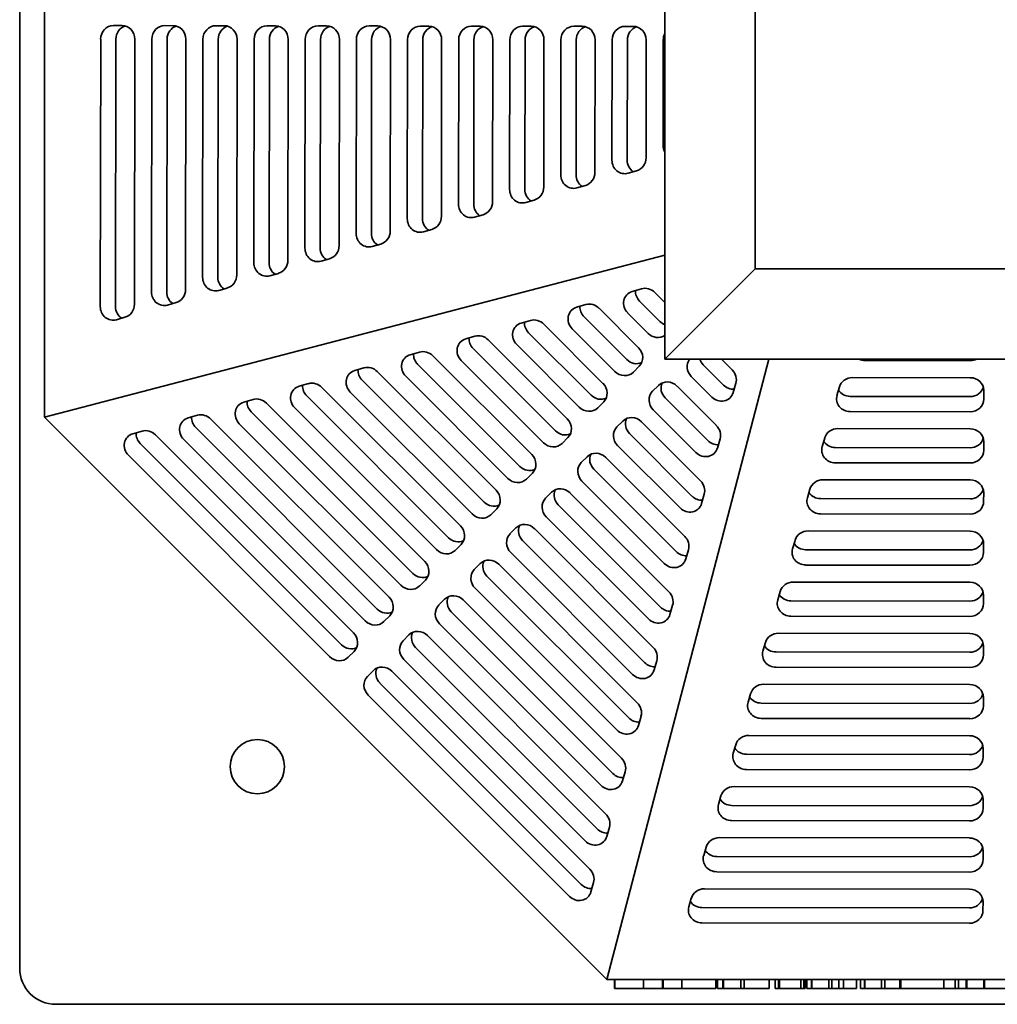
# Model space of a CAD drawing. Header units: millimetres. Extents: x 202 to 638, y 79 to 515.
# Tile 1 of 3: x 202 to 418, y 79 to 297. Entities that reach past the tile are written whole.
import ezdxf

# ---------------------------------------------------------------- set-up
doc = ezdxf.new("R2010")
doc.units = ezdxf.units.MM
doc.header["$LTSCALE"] = 2
doc.layers.add('Krawędzie widoczne(ISO)', color=7, linetype='Continuous', lineweight=35, true_color=0x262659)

msp = doc.modelspace()

# ---------------------------------------------------------------- linework, layer by layer
at = {"layer": 'Krawędzie widoczne(ISO)'}
for p, q in [((202.5, 506.5), (202.5, 87.5)), ((208, 209.19), (208, 384.81)), ((345, 372), (345, 222)), ((365, 242), (365, 352)), ((223.22, 295.71), (225.1, 295.7)), ((234.52, 295.69), (236.4, 295.68)), ((245.81, 295.67), (247.7, 295.67)), ((257.11, 295.65), (258.99, 295.65)), ((268.41, 295.63), (270.29, 295.63)), ((279.71, 295.61), (281.59, 295.61)), ((291, 295.59), (292.89, 295.59)), ((302.3, 295.58), (304.18, 295.57)), ((313.6, 295.56), (315.48, 295.55)), ((324.9, 295.54), (326.78, 295.54)), ((336.2, 295.52), (338.08, 295.52)), ((220.3, 233.62), (220.39, 292.71)), ((223.67, 233.62), (223.76, 292.71)), ((227.92, 292.7), (227.84, 234.16)), ((231.61, 236.86), (231.69, 292.69)), ((234.98, 236.86), (235.06, 292.69)), ((239.22, 292.68), (239.14, 237.39)), ((242.91, 240.1), (242.98, 292.67)), ((246.28, 240.1), (246.36, 292.67)), ((250.52, 292.66), (250.44, 240.63)), ((254.21, 243.33), (254.28, 292.65)), ((257.58, 243.33), (257.65, 292.65)), ((261.81, 292.64), (261.74, 243.86)), ((265.51, 246.57), (265.58, 292.64)), ((268.88, 246.57), (268.95, 292.64)), ((273.11, 292.62), (273.05, 247.1)), ((276.82, 249.8), (276.88, 292.62)), ((280.19, 249.8), (280.25, 292.62)), ((284.41, 292.61), (284.35, 250.33)), ((288.12, 253.04), (288.18, 292.6)), ((291.49, 253.04), (291.55, 292.6)), ((295.71, 292.59), (295.65, 253.57)), ((299.42, 256.28), (299.47, 292.58)), ((302.79, 256.28), (302.84, 292.58)), ((307.01, 292.57), (306.95, 256.81)), ((310.72, 259.51), (310.77, 292.56)), ((314.09, 259.51), (314.14, 292.56)), ((318.3, 292.55), (318.26, 260.04)), ((322.03, 262.75), (322.07, 292.54)), ((325.4, 262.75), (325.44, 292.54)), ((329.6, 292.53), (329.56, 263.28)), ((333.33, 265.98), (333.37, 292.53)), ((336.7, 265.98), (336.74, 292.53)), ((340.9, 292.51), (340.86, 266.51)), ((344.63, 269.22), (344.66, 292.51)), ((338.77, 263.62), (336.89, 263.08)), ((327.47, 260.39), (325.59, 259.85)), ((316.17, 257.15), (314.28, 256.61)), ((304.86, 253.91), (302.98, 253.38)), ((293.56, 250.68), (291.68, 250.14)), ((282.26, 247.44), (280.38, 246.9)), ((208, 209.19), (345, 245)), ((270.96, 244.21), (269.07, 243.67)), ((345, 222), (365, 242)), ((475, 242), (365, 242)), ((259.65, 240.97), (257.77, 240.43)), ((248.35, 237.73), (246.47, 237.2)), ((337.79, 236.97), (339.83, 237.55)), ((342.78, 236.73), (345, 234.52)), ((237.05, 234.5), (235.17, 233.96)), ((325.53, 233.48), (327.58, 234.06)), ((330.53, 233.24), (339.22, 224.55)), ((343.94, 230.34), (339.44, 234.85)), ((225.75, 231.26), (223.86, 230.72)), ((313.28, 229.99), (315.32, 230.57)), ((336.6, 221.94), (327.18, 231.36)), ((341.31, 227.71), (336.8, 232.21)), ((318.27, 229.75), (331.35, 216.67)), ((333.97, 219.3), (324.55, 228.72)), ((301.02, 226.49), (303.06, 227.08)), ((306.01, 226.26), (323.47, 208.8)), ((328.72, 214.06), (314.93, 227.86)), ((320.85, 206.19), (302.67, 224.37)), ((326.09, 211.43), (312.29, 225.23)), ((288.77, 223), (290.81, 223.58)), ((293.76, 222.76), (315.6, 200.93)), ((368, 222), (332.19, 85)), ((345, 222), (495, 222)), ((357.52, 222), (359.89, 219.63)), ((276.51, 219.51), (278.55, 220.09)), ((312.98, 198.31), (290.41, 220.88)), ((318.22, 203.56), (300.03, 221.74)), ((339.37, 220.46), (338.06, 219.15)), ((358, 216.29), (353.49, 220.79)), ((412.49, 221.68), (389.21, 221.72)), ((281.5, 219.27), (307.72, 193.05)), ((310.34, 195.68), (287.78, 218.24)), ((355.37, 213.65), (350.86, 218.16)), ((386.49, 217.95), (412.49, 217.92)), ((264.25, 216.01), (266.3, 216.6)), ((269.25, 215.78), (299.85, 185.18)), ((305.1, 190.44), (278.16, 217.38)), ((342.3, 214.91), (343.61, 216.22)), ((347.7, 216.07), (356.39, 207.38)), ((360.7, 216.68), (360.12, 214.64)), ((383.04, 213.99), (383.59, 215.87)), ((297.23, 182.56), (265.9, 213.89)), ((302.47, 187.81), (275.52, 214.75)), ((354.51, 204.03), (345.09, 213.45)), ((412.47, 213.75), (385.93, 213.79)), ((415.48, 215.09), (415.48, 213.2)), ((252, 212.52), (254.04, 213.1)), ((256.99, 212.28), (291.97, 177.3)), ((294.59, 179.93), (263.27, 211.26)), ((331.5, 212.59), (330.19, 211.28)), ((332.19, 85), (208, 209.19)), ((239.74, 209.03), (241.78, 209.61)), ((289.35, 174.69), (253.64, 210.4)), ((351.87, 201.4), (342.45, 210.82)), ((412.47, 210.38), (385.93, 210.42)), ((281.48, 166.81), (241.39, 206.91)), ((244.73, 208.79), (284.09, 169.43)), ((286.72, 172.06), (251.01, 207.76)), ((334.43, 207.03), (335.74, 208.35)), ((339.83, 208.19), (352.9, 195.12)), ((383.22, 206.66), (412.47, 206.62)), ((227.48, 205.54), (229.53, 206.12)), ((232.48, 205.3), (276.22, 161.55)), ((323.62, 204.71), (322.31, 203.4)), ((351.01, 191.77), (337.22, 205.57)), ((379.77, 202.7), (380.32, 204.58)), ((273.6, 158.94), (229.13, 203.41)), ((278.85, 164.18), (238.75, 204.27)), ((348.38, 189.14), (334.58, 202.94)), ((357.21, 204.43), (356.63, 202.38)), ((412.46, 202.46), (382.66, 202.5)), ((415.46, 203.79), (415.46, 201.91)), ((270.97, 156.31), (226.5, 200.78)), ((326.55, 199.16), (327.87, 200.47)), ((331.95, 200.32), (349.41, 182.86)), ((412.46, 199.09), (382.66, 199.13)), ((315.75, 196.84), (314.44, 195.53)), ((347.52, 179.52), (329.34, 197.7)), ((344.89, 176.88), (326.71, 195.06)), ((379.94, 195.37), (412.45, 195.32)), ((318.68, 191.29), (319.99, 192.6)), ((324.08, 192.44), (345.91, 170.61)), ((353.72, 192.17), (353.14, 190.13)), ((376.5, 191.4), (377.04, 193.29)), ((415.45, 192.49), (415.44, 190.61)), ((344.03, 167.26), (321.47, 189.82)), ((412.44, 191.16), (379.39, 191.21)), ((307.87, 188.97), (306.56, 187.65)), ((341.39, 164.63), (318.83, 187.19)), ((412.44, 187.79), (379.39, 187.84)), ((310.8, 183.41), (312.12, 184.72)), ((316.2, 184.57), (342.42, 158.35)), ((376.67, 184.07), (412.43, 184.02)), ((300, 181.09), (298.69, 179.78)), ((340.54, 155), (313.59, 181.95)), ((373.23, 180.11), (373.77, 181.99)), ((415.43, 181.19), (415.42, 179.31)), ((337.9, 152.37), (310.96, 179.32)), ((350.23, 179.91), (349.64, 177.87)), ((412.42, 179.86), (376.12, 179.91)), ((302.93, 175.54), (304.24, 176.85)), ((308.33, 176.7), (338.93, 146.09)), ((412.42, 176.49), (376.12, 176.54)), ((337.04, 142.75), (305.72, 174.08)), ((292.12, 173.22), (290.81, 171.9)), ((373.4, 172.78), (412.41, 172.72)), ((334.41, 140.11), (303.08, 171.44)), ((369.95, 168.82), (370.5, 170.7)), ((415.41, 169.9), (415.41, 168.01)), ((295.05, 167.66), (296.37, 168.97)), ((300.45, 168.82), (335.43, 133.84)), ((346.73, 167.66), (346.15, 165.61)), ((412.4, 168.56), (372.84, 168.62)), ((284.25, 165.34), (282.94, 164.03)), ((333.55, 130.49), (297.84, 166.2)), ((330.92, 127.86), (295.21, 163.57)), ((412.4, 165.19), (372.84, 165.25)), ((287.18, 159.78), (288.49, 161.1)), ((370.12, 161.49), (412.39, 161.43)), ((292.58, 160.94), (331.94, 121.58)), ((366.68, 157.53), (367.23, 159.41)), ((276.37, 157.46), (275.06, 156.15)), ((330.06, 118.24), (289.96, 158.33)), ((412.38, 157.27), (369.57, 157.33)), ((415.39, 158.6), (415.39, 156.72)), ((327.42, 115.6), (287.33, 155.69)), ((343.24, 155.4), (342.66, 153.36)), ((279.3, 151.91), (280.62, 153.22)), ((284.71, 153.07), (328.45, 109.33)), ((412.38, 153.9), (369.57, 153.96)), ((326.56, 105.98), (282.09, 150.45)), ((366.85, 150.2), (412.38, 150.13)), ((363.41, 146.23), (363.95, 148.11)), ((323.93, 103.35), (279.46, 147.82)), ((412.36, 145.97), (366.3, 146.03)), ((415.37, 147.3), (415.37, 145.42)), ((339.75, 143.14), (339.17, 141.1)), ((412.36, 142.6), (366.3, 142.66)), ((363.58, 138.9), (412.36, 138.83)), ((360.13, 134.94), (360.68, 136.82)), ((415.35, 136), (415.35, 134.12)), ((412.35, 134.67), (363.02, 134.74)), ((336.25, 130.89), (335.67, 128.85)), ((412.35, 131.3), (363.02, 131.37)), ((360.31, 127.61), (412.34, 127.53)), ((356.86, 123.65), (357.41, 125.53)), ((415.33, 124.71), (415.33, 122.82)), ((412.33, 123.37), (359.75, 123.45)), ((412.33, 120), (359.75, 120.08)), ((332.76, 118.63), (332.18, 116.59)), ((357.03, 116.32), (412.32, 116.24)), ((353.59, 112.35), (354.13, 114.24)), ((415.32, 113.41), (415.31, 111.52)), ((412.31, 112.07), (356.48, 112.16)), ((412.31, 108.7), (356.48, 108.79)), ((329.27, 106.38), (328.69, 104.33)), ((353.76, 105.02), (412.3, 104.94)), ((350.32, 101.06), (350.86, 102.94)), ((412.29, 100.78), (353.21, 100.86)), ((415.3, 102.11), (415.29, 100.23)), ((412.29, 97.41), (353.21, 97.49)), ((507.81, 85), (332.19, 85)), ((333.87, 83), (333.87, 85)), ((334, 83), (334, 85)), ((340.3, 83), (340.3, 85)), ((344.47, 83), (344.47, 85)), ((344.62, 83), (344.62, 85)), ((348.77, 83), (348.77, 85)), ((356.25, 83), (356.25, 85)), ((356.62, 83), (356.62, 85)), ((357.86, 83), (357.86, 85)), ((357.98, 83), (357.98, 85)), ((361.82, 83), (361.82, 85)), ((362.52, 83), (362.52, 85)), ((368.06, 83), (368.06, 85)), ((368.08, 83), (368.08, 85)), ((369.37, 83), (369.37, 85)), ((370.14, 83), (370.14, 85)), ((370.35, 83), (370.35, 85)), ((375.09, 83), (375.09, 85)), ((375.69, 83), (375.69, 85)), ((375.99, 83), (375.99, 85)), ((376.35, 83), (376.35, 85)), ((377.39, 83), (377.39, 85)), ((377.49, 83), (377.49, 85)), ((381.23, 83), (381.23, 85)), ((381.89, 83), (381.89, 85)), ((383.47, 83), (383.47, 85)), ((384.51, 83), (384.51, 85)), ((387.32, 83), (387.32, 85)), ((388.23, 83), (388.23, 85)), ((389.1, 83), (389.1, 85)), ((389.2, 83), (389.2, 85)), ((392.9, 83), (392.9, 85)), ((393.63, 83), (393.63, 85)), ((396.95, 83), (396.95, 85)), ((397.16, 83), (397.16, 85)), ((406.63, 83), (406.63, 85)), ((409.12, 83), (409.12, 85)), ((409.86, 83), (409.86, 85)), ((411.59, 83), (411.59, 85)), ((411.71, 83), (411.71, 85)), ((415.49, 83), (415.49, 85)), ((415.62, 83), (415.62, 85)), ((334, 83), (333.87, 83)), ((340.3, 83), (334, 83)), ((343.96, 83), (340.3, 83)), ((344.47, 83), (343.96, 83)), ((344.62, 83), (344.47, 83)), ((348.77, 83), (344.62, 83)), ((354.37, 83), (348.77, 83)), ((356.25, 83), (354.37, 83)), ((357.86, 83), (356.62, 83)), ((357.98, 83), (357.86, 83)), ((361.82, 83), (357.98, 83)), ((362.52, 83), (361.82, 83)), ((363.28, 83), (362.52, 83)), ((366.57, 83), (363.28, 83)), ((368.06, 83), (366.57, 83)), ((368.08, 83), (368.06, 83)), ((369.67, 83), (369.37, 83)), ((370.14, 83), (369.67, 83)), ((370.35, 83), (370.14, 83)), ((375.09, 83), (370.35, 83)), ((375.69, 83), (375.09, 83)), ((375.99, 83), (375.69, 83)), ((376.67, 83), (376.35, 83)), ((377.39, 83), (376.67, 83)), ((377.49, 83), (377.39, 83)), ((381.23, 83), (377.49, 83)), ((381.89, 83), (381.23, 83)), ((383.47, 83), (381.89, 83)), ((384.51, 83), (383.47, 83)), ((387.32, 83), (384.51, 83)), ((389.1, 83), (388.23, 83)), ((389.2, 83), (389.1, 83)), ((392.9, 83), (389.2, 83)), ((393.63, 83), (392.9, 83)), ((394.69, 83), (393.63, 83)), ((395.94, 83), (394.69, 83)), ((396.95, 83), (395.94, 83)), ((397.16, 83), (396.95, 83)), ((404.75, 83), (397.16, 83)), ((406.63, 83), (404.75, 83)), ((409.12, 83), (406.63, 83)), ((409.86, 83), (409.12, 83)), ((410.91, 83), (409.86, 83)), ((411.59, 83), (410.91, 83)), ((411.71, 83), (411.59, 83)), ((414.28, 83), (411.71, 83)), ((415.49, 83), (414.28, 83)), ((415.62, 83), (415.49, 83)), ((422.96, 83), (415.62, 83)), ((210.5, 79.5), (629.5, 79.5))]:
    msp.add_line(p, q, dxfattribs=at)
msp.add_circle((255, 132), 6, dxfattribs=at)
msp.add_arc((210.5, 87.5), 8, 180, 270, dxfattribs=at)
for centre, major_axis, ratio, start_param, end_param in [((223.21, 292.71), (0, 3), 0.941479, 6.281648, 7.852444), ((226.58, 292.71), (0, 3), 0.941479, 0.268465, 1.569259), ((225.1, 292.7), (0, 3), 0.941479, 4.710851, 6.281648), ((234.51, 292.69), (0, 3), 0.941479, 6.281648, 7.852444), ((237.88, 292.69), (0, 3), 0.941479, 0.268465, 1.569259), ((236.39, 292.68), (0, 3), 0.941479, 4.710851, 6.281648), ((245.81, 292.67), (0, 3), 0.941479, 6.281648, 7.852444), ((249.18, 292.67), (0, 3), 0.941479, 0.268465, 1.569259), ((247.69, 292.67), (0, 3), 0.941479, 4.710851, 6.281648), ((257.11, 292.65), (0, 3), 0.941479, 6.281648, 7.852444), ((260.48, 292.65), (0, 3), 0.941479, 0.268465, 1.569259), ((258.99, 292.65), (0, 3), 0.941479, 4.710851, 6.281648), ((268.4, 292.63), (0, 3), 0.941479, 6.281648, 7.852444), ((271.78, 292.63), (0, 3), 0.941479, 0.268465, 1.569259), ((270.29, 292.63), (0, 3), 0.941479, 4.710851, 6.281648), ((279.7, 292.61), (0, 3), 0.941479, 6.281648, 7.852444), ((283.07, 292.61), (0, 3), 0.941479, 0.268465, 1.569259), ((281.59, 292.61), (0, 3), 0.941479, 4.710851, 6.281648), ((291, 292.59), (0, 3), 0.941479, 6.281648, 7.852444), ((294.37, 292.59), (0, 3), 0.941479, 0.268465, 1.569259), ((292.88, 292.59), (0, 3), 0.941479, 4.710851, 6.281648), ((302.3, 292.58), (0, 3), 0.941479, 6.281648, 7.852444), ((305.67, 292.58), (0, 3), 0.941479, 0.268465, 1.569259), ((304.18, 292.57), (0, 3), 0.941479, 4.710851, 6.281648), ((313.6, 292.56), (0, 3), 0.941479, 6.281648, 7.852444), ((316.97, 292.56), (0, 3), 0.941479, 0.268465, 1.569259), ((315.48, 292.55), (0, 3), 0.941479, 4.710851, 6.281648), ((324.89, 292.54), (0, 3), 0.941479, 6.281648, 7.852444), ((328.26, 292.54), (0, 3), 0.941479, 0.268465, 1.569259), ((326.78, 292.54), (0, 3), 0.941479, 4.710851, 6.281648), ((336.19, 292.52), (0, 3), 0.941479, 6.281648, 7.852444), ((339.56, 292.52), (0, 3), 0.941479, 0.268465, 1.569259), ((338.07, 292.52), (0, 3), 0.941479, 4.710851, 6.281648), ((347.49, 292.5), (0, 3), 0.941479, 1.078178, 1.569259), ((347.45, 269.22), (0, 3), 0.941479, 1.569259, 2.088086), ((336.15, 265.98), (0, -3), 0.941479, 4.710851, 6.546476), ((339.52, 265.98), (0, 3), 0.941479, 1.569259, 2.594751), ((338.04, 266.52), (0, -3), 0.941479, 0.263291, 1.569259), ((326.73, 263.28), (0, -3), 0.941479, 0.263291, 1.569259), ((324.85, 262.74), (0, -3), 0.941479, 4.710851, 6.546476), ((328.22, 262.74), (0, 3), 0.941479, 1.569259, 2.594751), ((313.55, 259.51), (0, -3), 0.941479, 4.710851, 6.546476), ((316.92, 259.51), (0, 3), 0.941479, 1.569259, 2.594751), ((315.43, 260.05), (0, -3), 0.941479, 0.263291, 1.569259), ((304.13, 256.81), (0, -3), 0.941479, 0.263291, 1.569259), ((302.25, 256.27), (0, -3), 0.941479, 4.710851, 6.546476), ((305.62, 256.27), (0, 3), 0.941479, 1.569259, 2.594751), ((290.94, 253.04), (0, -3), 0.941479, 4.710851, 6.546476), ((294.31, 253.04), (0, 3), 0.941479, 1.569259, 2.594751), ((292.83, 253.58), (0, -3), 0.941479, 0.263291, 1.569259), ((281.52, 250.34), (0, -3), 0.941479, 0.263291, 1.569259), ((279.64, 249.8), (0, -3), 0.941479, 4.710851, 6.546476), ((283.01, 249.8), (0, 3), 0.941479, 1.569259, 2.594751), ((268.34, 246.56), (0, -3), 0.941479, 4.710851, 6.546476), ((271.71, 246.56), (0, 3), 0.941479, 1.569259, 2.594751), ((270.22, 247.1), (0, -3), 0.941479, 0.263291, 1.569259), ((258.92, 243.87), (0, -3), 0.941479, 0.263291, 1.569259), ((257.04, 243.33), (0, -3), 0.941479, 4.710851, 6.546476), ((260.41, 243.33), (0, 3), 0.941479, 1.569259, 2.594751), ((245.73, 240.09), (0, -3), 0.941479, 4.710851, 6.546476), ((249.1, 240.09), (0, 3), 0.941479, 1.569259, 2.594751), ((247.62, 240.63), (0, -3), 0.941479, 0.263291, 1.569259), ((236.31, 237.4), (0, -3), 0.941479, 0.263291, 1.569259), ((341.41, 236.82), (-2.12, 2.12), 0.928033, 0.697708, 1.570793), ((340.82, 234.77), (2.12, -2.12), 0.928033, 1.570793, 2.664914), ((234.43, 236.86), (0, -3), 0.941479, 4.710851, 6.546476), ((237.8, 236.86), (0, 3), 0.941479, 1.569259, 2.594751), ((338.77, 234.18), (-2.12, 2.12), 0.928033, 5.806506, 7.853979), ((223.13, 233.62), (0, -3), 0.941479, 4.710851, 6.546476), ((226.5, 233.62), (0, 3), 0.941479, 1.569259, 2.594751), ((225.01, 234.16), (0, -3), 0.941479, 0.263291, 1.569259), ((326.52, 230.69), (-2.12, 2.12), 0.928033, 5.806506, 7.853979), ((329.15, 233.32), (-2.12, 2.12), 0.928033, 0.697708, 1.570793), ((328.56, 231.27), (2.12, -2.12), 0.928033, 1.570793, 2.664914), ((316.3, 227.78), (2.12, -2.12), 0.928033, 1.570793, 2.664914), ((314.26, 227.2), (-2.12, 2.12), 0.928033, 5.806506, 7.853979), ((316.89, 229.83), (-2.12, 2.12), 0.928033, 0.697708, 1.570793), ((345.91, 232.31), (-2.12, 2.12), 0.928033, 1.570793, 1.998384), ((302, 223.7), (-2.12, 2.12), 0.928033, 5.806506, 7.853979), ((304.64, 226.34), (-2.12, 2.12), 0.928033, 0.697708, 1.570793), ((304.05, 224.29), (2.12, -2.12), 0.928033, 1.570793, 2.664914), ((343.28, 229.68), (2.12, -2.12), 0.928033, 4.712386, 6.097846), ((337.25, 222.58), (2.12, -2.12), 0.928033, 6.283182, 7.853979), ((289.75, 220.21), (-2.12, 2.12), 0.928033, 5.806506, 7.853979), ((292.38, 222.85), (-2.12, 2.12), 0.928033, 0.697708, 1.570793), ((291.79, 220.79), (2.12, -2.12), 0.928033, 1.570793, 2.664914), ((338.57, 223.9), (2.12, -2.12), 0.928033, 4.712386, 5.940904), ((352.83, 220.13), (-2.12, 2.12), 0.928033, 0.118601, 1.570793), ((355.46, 222.76), (-2.12, 2.12), 0.928033, 1.0886, 1.570793), ((389.21, 224.54), (-3, 0), 0.941479, 1.117897, 1.569259), ((412.5, 224.51), (-3, 0), 0.941479, 1.569259, 2.050249), ((280.12, 219.35), (-2.12, 2.12), 0.928033, 0.697708, 1.570793), ((279.53, 217.3), (2.12, -2.12), 0.928033, 1.570793, 2.664914), ((277.49, 216.72), (-2.12, 2.12), 0.928033, 5.806506, 7.853979), ((335.94, 221.27), (2.12, -2.12), 0.928033, 4.712386, 6.283182), ((357.92, 217.66), (2.12, -2.12), 0.928033, 0.476673, 1.570793), ((386.48, 215.13), (-3, 0), 0.941479, 4.710851, 6.01682), ((412.48, 215.09), (3, 0), 0.941479, 6.281648, 7.852444), ((265.23, 213.23), (-2.12, 2.12), 0.928033, 5.806506, 7.853979), ((267.87, 215.86), (-2.12, 2.12), 0.928033, 0.697708, 1.570793), ((267.28, 213.81), (2.12, -2.12), 0.928033, 1.570793, 2.664914), ((329.38, 214.71), (2.12, -2.12), 0.928033, 6.283182, 7.853979), ((345.73, 214.1), (-2.12, 2.12), 0.928033, 4.712386, 6.283182), ((347.06, 215.42), (-2.12, 2.12), 0.928033, 0.342288, 1.570793), ((359.97, 218.26), (-2.12, 2.12), 0.928033, 1.570793, 2.443886), ((412.48, 216.58), (3, 0), 0.941479, 4.710851, 6.018612), ((255.02, 210.32), (2.12, -2.12), 0.928033, 1.570793, 2.664914), ((330.7, 216.04), (2.12, -2.12), 0.928033, 4.712386, 5.941149), ((344.42, 212.79), (-2.12, 2.12), 0.928033, 6.283182, 7.853979), ((357.33, 215.62), (2.12, -2.12), 0.928033, 4.712386, 6.759858), ((385.94, 213.25), (-3, 0), 0.941479, 6.01682, 7.852444), ((385.94, 216.62), (-3, 0), 0.941479, 0.548645, 1.569259), ((412.48, 213.21), (3, 0), 0.941479, 4.710851, 6.281648), ((252.98, 209.73), (-2.12, 2.12), 0.928033, 5.806506, 7.853979), ((255.61, 212.37), (-2.12, 2.12), 0.928033, 0.697708, 1.570793), ((328.06, 213.4), (2.12, -2.12), 0.928033, 4.712386, 6.283182), ((240.72, 206.24), (-2.12, 2.12), 0.928033, 5.806506, 7.853979), ((243.36, 208.87), (-2.12, 2.12), 0.928033, 0.697708, 1.570793), ((242.76, 206.82), (2.12, -2.12), 0.928033, 1.570793, 2.664914), ((337.86, 206.23), (-2.12, 2.12), 0.928033, 4.712386, 6.283182), ((339.19, 207.54), (-2.12, 2.12), 0.928033, 0.342042, 1.570793), ((321.5, 206.83), (2.12, -2.12), 0.928033, 6.283182, 7.853979), ((336.55, 204.91), (-2.12, 2.12), 0.928033, 6.283182, 7.853979), ((354.42, 205.41), (2.12, -2.12), 0.928033, 0.476673, 1.570793), ((383.21, 203.84), (-3, 0), 0.941479, 4.710851, 6.01682), ((228.47, 202.75), (-2.12, 2.12), 0.928033, 5.806506, 7.853979), ((231.1, 205.38), (-2.12, 2.12), 0.928033, 0.697708, 1.570793), ((230.51, 203.33), (2.12, -2.12), 0.928033, 1.570793, 2.664914), ((322.82, 208.16), (2.12, -2.12), 0.928033, 4.712386, 5.941133), ((412.46, 205.28), (3, 0), 0.941479, 4.710851, 6.018612), ((412.46, 203.79), (3, 0), 0.941479, 6.281648, 7.852444), ((320.19, 205.53), (2.12, -2.12), 0.928033, 4.712386, 6.283182), ((353.84, 203.37), (2.12, -2.12), 0.928033, 4.712386, 6.759858), ((356.48, 206), (-2.12, 2.12), 0.928033, 1.570793, 2.443886), ((382.67, 201.95), (-3, 0), 0.941479, 6.01682, 7.852444), ((382.67, 205.32), (-3, 0), 0.941479, 0.548645, 1.569259), ((313.63, 198.96), (2.12, -2.12), 0.928033, 6.283182, 7.853979), ((329.98, 198.35), (-2.12, 2.12), 0.928033, 4.712386, 6.283182), ((331.31, 199.67), (-2.12, 2.12), 0.928033, 0.342058, 1.570793), ((412.46, 201.91), (3, 0), 0.941479, 4.710851, 6.281648), ((314.95, 200.29), (2.12, -2.12), 0.928033, 4.712386, 5.941116), ((328.68, 197.04), (-2.12, 2.12), 0.928033, 6.283182, 7.853979), ((312.31, 197.65), (2.12, -2.12), 0.928033, 4.712386, 6.283182), ((350.93, 193.15), (2.12, -2.12), 0.928033, 0.476673, 1.570793), ((379.94, 192.54), (-3, 0), 0.941479, 4.710851, 6.01682), ((412.45, 192.5), (3, 0), 0.941479, 6.281648, 7.852444), ((305.75, 191.08), (2.12, -2.12), 0.928033, 6.283182, 7.853979), ((322.11, 190.48), (-2.12, 2.12), 0.928033, 4.712386, 6.283182), ((323.44, 191.8), (-2.12, 2.12), 0.928033, 0.342075, 1.570793), ((352.98, 193.74), (-2.12, 2.12), 0.928033, 1.570793, 2.443886), ((379.39, 190.66), (-3, 0), 0.941479, 6.01682, 7.852444), ((379.39, 194.03), (-3, 0), 0.941479, 0.548645, 1.569259), ((412.44, 193.98), (3, 0), 0.941479, 4.710851, 6.018612), ((307.07, 192.41), (2.12, -2.12), 0.928033, 4.712386, 5.9411), ((320.8, 189.16), (-2.12, 2.12), 0.928033, 6.283182, 7.853979), ((350.35, 191.11), (2.12, -2.12), 0.928033, 4.712386, 6.759858), ((412.44, 190.61), (3, 0), 0.941479, 4.710851, 6.281648), ((304.44, 189.78), (2.12, -2.12), 0.928033, 4.712386, 6.283182), ((297.88, 183.21), (2.12, -2.12), 0.928033, 6.283182, 7.853979), ((314.24, 182.6), (-2.12, 2.12), 0.928033, 4.712386, 6.283182), ((315.56, 183.92), (-2.12, 2.12), 0.928033, 0.342091, 1.570793), ((312.93, 181.29), (-2.12, 2.12), 0.928033, 6.283182, 7.853979), ((347.44, 180.9), (2.12, -2.12), 0.928033, 0.476673, 1.570793), ((376.67, 181.25), (-3, 0), 0.941479, 4.710851, 6.01682), ((412.43, 181.2), (3, 0), 0.941479, 6.281648, 7.852444), ((299.2, 184.54), (2.12, -2.12), 0.928033, 4.712386, 5.941084), ((376.12, 182.74), (-3, 0), 0.941479, 0.548645, 1.569259), ((412.42, 182.69), (3, 0), 0.941479, 4.710851, 6.018612), ((296.56, 181.9), (2.12, -2.12), 0.928033, 4.712386, 6.283182), ((349.49, 181.49), (-2.12, 2.12), 0.928033, 1.570793, 2.443886), ((376.12, 179.37), (-3, 0), 0.941479, 6.01682, 7.852444), ((412.42, 179.32), (3, 0), 0.941479, 4.710851, 6.281648), ((290, 175.34), (2.12, -2.12), 0.928033, 6.283182, 7.853979), ((306.36, 174.73), (-2.12, 2.12), 0.928033, 4.712386, 6.283182), ((307.69, 176.05), (-2.12, 2.12), 0.928033, 0.342107, 1.570793), ((346.86, 178.85), (2.12, -2.12), 0.928033, 4.712386, 6.759858), ((291.32, 176.66), (2.12, -2.12), 0.928033, 4.712386, 5.941068), ((305.05, 173.41), (-2.12, 2.12), 0.928033, 6.283182, 7.853979), ((288.69, 174.03), (2.12, -2.12), 0.928033, 4.712386, 6.283182), ((373.39, 169.96), (-3, 0), 0.941479, 4.710851, 6.01682), ((412.41, 169.9), (3, 0), 0.941479, 6.281648, 7.852444), ((298.49, 166.85), (-2.12, 2.12), 0.928033, 4.712386, 6.283182), ((343.95, 168.64), (2.12, -2.12), 0.928033, 0.476673, 1.570793), ((372.85, 171.45), (-3, 0), 0.941479, 0.548645, 1.569259), ((412.41, 171.39), (3, 0), 0.941479, 4.710851, 6.018612), ((282.13, 167.46), (2.12, -2.12), 0.928033, 6.283182, 7.853979), ((297.18, 165.54), (-2.12, 2.12), 0.928033, 6.283182, 7.853979), ((299.81, 168.17), (-2.12, 2.12), 0.928033, 0.342123, 1.570793), ((372.85, 168.07), (-3, 0), 0.941479, 6.01682, 7.852444), ((412.41, 168.02), (3, 0), 0.941479, 4.710851, 6.281648), ((283.45, 168.78), (2.12, -2.12), 0.928033, 4.712386, 5.940904), ((343.36, 166.6), (2.12, -2.12), 0.928033, 4.712386, 6.759858), ((346, 169.23), (-2.12, 2.12), 0.928033, 1.570793, 2.443886), ((280.81, 166.15), (2.12, -2.12), 0.928033, 4.712386, 6.283182), ((274.25, 159.59), (2.12, -2.12), 0.928033, 6.283182, 7.853979), ((290.61, 158.98), (-2.12, 2.12), 0.928033, 4.712386, 6.283182), ((291.93, 160.3), (-2.12, 2.12), 0.928033, 0.342288, 1.570793), ((370.12, 158.66), (-3, 0), 0.941479, 4.710851, 6.01682), ((412.39, 158.6), (3, 0), 0.941479, 6.281648, 7.852444), ((275.57, 160.91), (2.12, -2.12), 0.928033, 4.712386, 5.940904), ((289.3, 157.66), (-2.12, 2.12), 0.928033, 6.283182, 7.853979), ((412.39, 160.09), (3, 0), 0.941479, 4.710851, 6.018612), ((340.45, 156.38), (2.12, -2.12), 0.928033, 0.476673, 1.570793), ((369.57, 156.78), (-3, 0), 0.941479, 6.01682, 7.852444), ((369.57, 160.15), (-3, 0), 0.941479, 0.548645, 1.569259), ((412.39, 156.72), (3, 0), 0.941479, 4.710851, 6.281648), ((272.94, 158.27), (2.12, -2.12), 0.928033, 4.712386, 6.283182), ((342.5, 156.97), (-2.12, 2.12), 0.928033, 1.570793, 2.443886), ((282.74, 151.1), (-2.12, 2.12), 0.928033, 4.712386, 6.283182), ((284.06, 152.42), (-2.12, 2.12), 0.928033, 0.342288, 1.570793), ((339.87, 154.34), (2.12, -2.12), 0.928033, 4.712386, 6.759858), ((281.42, 149.79), (-2.12, 2.12), 0.928033, 6.283182, 7.853979), ((366.85, 147.37), (-3, 0), 0.941479, 4.710851, 6.01682), ((412.37, 147.3), (3, 0), 0.941479, 6.281648, 7.852444), ((412.37, 148.79), (3, 0), 0.941479, 4.710851, 6.018612), ((336.96, 144.13), (2.12, -2.12), 0.928033, 0.476673, 1.570793), ((366.3, 145.49), (-3, 0), 0.941479, 6.01682, 7.852444), ((366.3, 148.86), (-3, 0), 0.941479, 0.548645, 1.569259), ((412.37, 145.42), (3, 0), 0.941479, 4.710851, 6.281648), ((339.01, 144.72), (-2.12, 2.12), 0.928033, 1.570793, 2.443886), ((336.38, 142.08), (2.12, -2.12), 0.928033, 4.712386, 6.759858), ((363.57, 136.08), (-3, 0), 0.941479, 4.710851, 6.01682), ((412.35, 136.01), (3, 0), 0.941479, 6.281648, 7.852444), ((363.03, 134.2), (-3, 0), 0.941479, 6.01682, 7.852444), ((363.03, 137.57), (-3, 0), 0.941479, 0.548645, 1.569259), ((412.35, 137.49), (3, 0), 0.941479, 4.710851, 6.018612), ((333.47, 131.87), (2.12, -2.12), 0.928033, 0.476673, 1.570793), ((412.35, 134.12), (3, 0), 0.941479, 4.710851, 6.281648), ((332.88, 129.83), (2.12, -2.12), 0.928033, 4.712386, 6.759858), ((335.52, 132.46), (-2.12, 2.12), 0.928033, 1.570793, 2.443886), ((360.3, 124.78), (-3, 0), 0.941479, 4.710851, 6.01682), ((412.33, 124.71), (3, 0), 0.941479, 6.281648, 7.852444), ((359.76, 126.27), (-3, 0), 0.941479, 0.548645, 1.569259), ((412.33, 126.2), (3, 0), 0.941479, 4.710851, 6.018612), ((359.76, 122.9), (-3, 0), 0.941479, 6.01682, 7.852444), ((412.33, 122.83), (3, 0), 0.941479, 4.710851, 6.281648), ((329.97, 119.61), (2.12, -2.12), 0.928033, 0.476673, 1.570793), ((332.03, 120.2), (-2.12, 2.12), 0.928033, 1.570793, 2.443886), ((329.39, 117.57), (2.12, -2.12), 0.928033, 4.712386, 6.759858), ((357.03, 113.49), (-3, 0), 0.941479, 4.710851, 6.01682), ((412.32, 113.41), (3, 0), 0.941479, 6.281648, 7.852444), ((356.48, 114.98), (-3, 0), 0.941479, 0.548645, 1.569259), ((412.31, 114.9), (3, 0), 0.941479, 4.710851, 6.018612), ((356.48, 111.61), (-3, 0), 0.941479, 6.01682, 7.852444), ((412.31, 111.53), (3, 0), 0.941479, 4.710851, 6.281648), ((326.48, 107.36), (2.12, -2.12), 0.928033, 0.476673, 1.570793), ((328.53, 107.95), (-2.12, 2.12), 0.928033, 1.570793, 2.443886), ((353.76, 102.2), (-3, 0), 0.941479, 4.710851, 6.01682), ((412.3, 102.11), (3, 0), 0.941479, 6.281648, 7.852444), ((325.9, 105.31), (2.12, -2.12), 0.928033, 4.712386, 6.759858), ((412.29, 103.6), (3, 0), 0.941479, 4.710851, 6.018612), ((353.21, 100.32), (-3, 0), 0.941479, 6.01682, 7.852444), ((353.21, 103.69), (-3, 0), 0.941479, 0.548645, 1.569259), ((412.29, 100.23), (3, 0), 0.941479, 4.710851, 6.281648)]:
    msp.add_ellipse(centre, major_axis=major_axis, ratio=ratio, start_param=start_param, end_param=end_param, dxfattribs=at)

doc.saveas('drawing.dxf')
